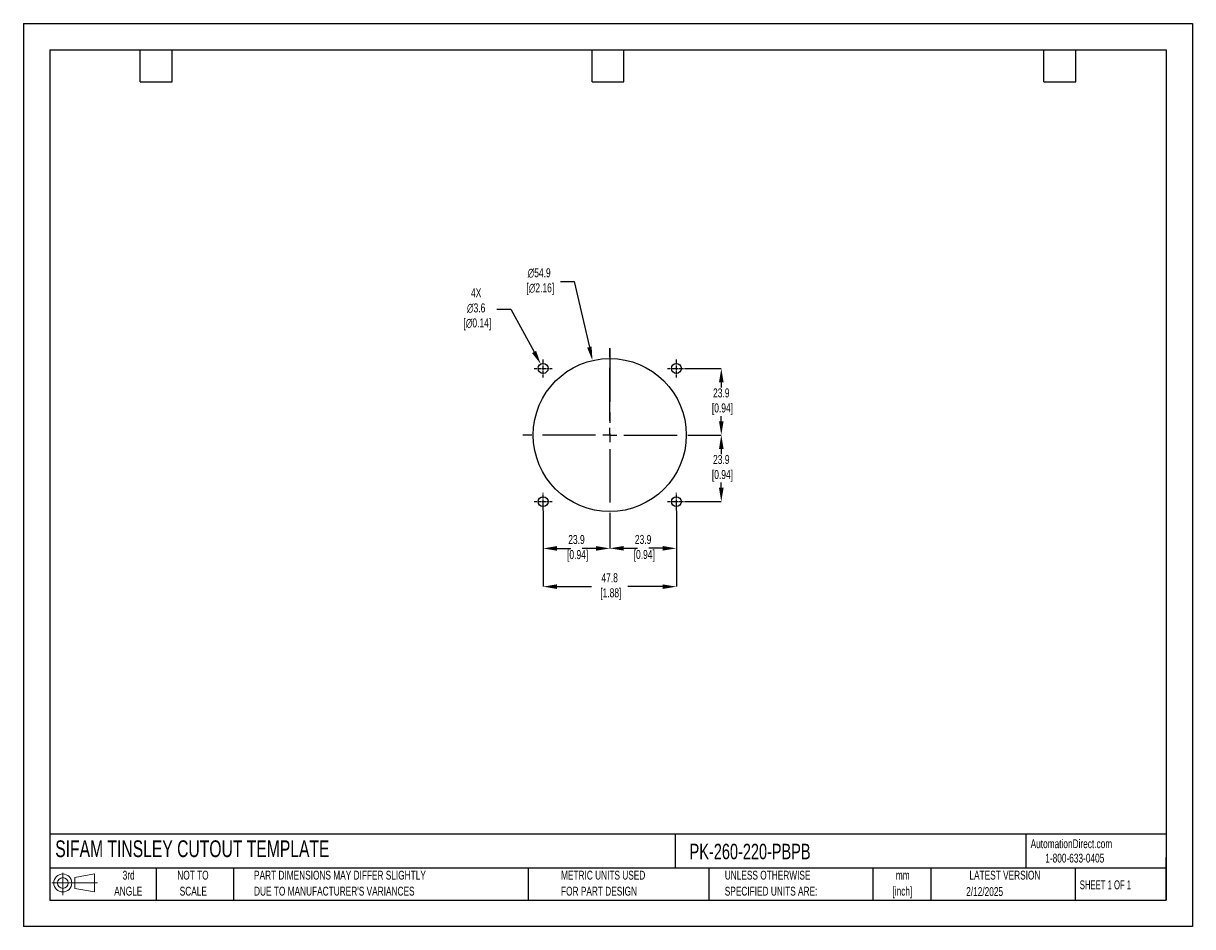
# Model space of a CAD drawing. Header units: millimetres. Extents: x 0 to 419, y 0 to 324.
import ezdxf

# ---------------------------------------------------------------- set-up
doc = ezdxf.new("R2010")
doc.units = ezdxf.units.MM
doc.header["$LTSCALE"] = 1.5
doc.header["$PDSIZE"] = -1
doc.linetypes.add('CENTERX2', pattern=[20.32, 12.7, -2.54, 2.54, -2.54])
for name, color, linetype in [('1', 7, 'Continuous'), ('CENTER', 40, 'CENTERX2'), ('SLD-DEFPOINTS', 7, 'Continuous')]:
    doc.layers.add(name, color=color, linetype=linetype)
doc.layers.add('DIMENSIONS', color=140, linetype='Continuous', lineweight=25)
doc.layers.add('TEXT', color=140, linetype='Continuous', lineweight=25)
doc.styles.add('SLDTEXTSTYLE0', font='TXT', dxfattribs={"width": 0.7})
doc.styles.add('SLDTEXTSTYLE1', font='TXT', dxfattribs={"width": 0.65})
doc.dimstyles.new('SLDDIMSTYLE0', dxfattribs={"dimtxt": 3.237012, "dimasz": 4.953, "dimexe": 0, "dimexo": 0.0625, "dimgap": 0.809253, "dimtad": 0, "dimtih": 1, "dimtoh": 1, "dimrnd": 1e-09, "dimzin": 12, "dimdsep": 46, "dimtxsty": 'SLDTEXTSTYLE0', "dimsah": 1, "dimcen": 0, "dimadec": 0, "dimazin": 3, "dimtfac": 1, "dimtofl": 0, "dimtmove": 0, "dimatfit": 3, "dimfxl": 0, "dimfrac": 2, "dimtolj": 1, "dimtzin": 12, "dimarcsym": 0})

# ---------------------------------------------------------------- blocks, each defined once
blk = doc.blocks.new('Block11')
at = {"color": 7, "linetype": 'Continuous', "lineweight": 18}
for p, q in [((0, 4.32), (16.31, 4.32)), ((3.88, 7.97), (3.88, 0)), ((8.22, 6.25), (15.26, 7.55)), ((8.22, 2.39), (8.22, 6.25)), ((15.26, 7.55), (15.26, 1.1)), ((8.22, 2.39), (15.26, 1.1))]:
    blk.add_line(p, q, dxfattribs=at)
for radius in [3.23, 1.93]:
    blk.add_circle((3.88, 4.32), radius, dxfattribs=at)
blk = doc.blocks.new('Block12')
at = {"layer": 'SLD-DEFPOINTS'}
blk.add_blockref('Block11', (0, 0), dxfattribs=at)
blk = doc.blocks.new('SW_NOTE_0_1')
at = {"layer": 'TEXT', "color": 0, "linetype": 'CENTERX2', "lineweight": 18, "char_height": 3.175, "attachment_point": 2, "style": 'SLDTEXTSTYLE0'}
for s, insert in [('mm', (4.27, 4.09)), ('[inch]', (4.14, -1.64))]:
    blk.add_mtext(s, dxfattribs=dict(at, insert=insert))
blk = doc.blocks.new('SW_NOTE_0_2')
at = {"layer": 'TEXT', "color": 0, "linetype": 'CENTERX2', "lineweight": 18, "char_height": 3.175, "attachment_point": 1, "style": 'SLDTEXTSTYLE0'}
for s, insert in [('UNLESS OTHERWISE', (0, 4.09)), ('SPECIFIED UNITS ARE:', (0, -1.64))]:
    blk.add_mtext(s, dxfattribs=dict(at, insert=insert))
blk = doc.blocks.new('SW_NOTE_0_3')
at = {"layer": 'TEXT', "color": 0, "linetype": 'CENTERX2', "lineweight": 18, "char_height": 3.175, "attachment_point": 1, "style": 'SLDTEXTSTYLE0'}
for s, insert in [('PART DIMENSIONS MAY DIFFER SLIGHTLY', (0, 4.09)), ("DUE TO MANUFACTURER'S VARIANCES", (0, -1.64))]:
    blk.add_mtext(s, dxfattribs=dict(at, insert=insert))
blk = doc.blocks.new('SW_NOTE_0_4')
at = {"layer": 'TEXT', "color": 0, "linetype": 'CENTERX2', "lineweight": 18, "char_height": 3.175, "attachment_point": 2, "style": 'SLDTEXTSTYLE0'}
for s, insert in [('NOT TO', (7.89, 4.09)), ('SCALE', (8.03, -1.64))]:
    blk.add_mtext(s, dxfattribs=dict(at, insert=insert))
blk = doc.blocks.new('SW_NOTE_0_5')
at = {"layer": 'TEXT', "color": 0, "linetype": 'CENTERX2', "lineweight": 18, "char_height": 3.175, "attachment_point": 2, "style": 'SLDTEXTSTYLE0'}
for s, insert in [('3rd', (3.47, 4.09)), ('ANGLE', (3.33, -1.64))]:
    blk.add_mtext(s, dxfattribs=dict(at, insert=insert))
blk = doc.blocks.new('SW_NOTE_0_6')
at = {"layer": 'TEXT', "color": 0, "linetype": 'CENTERX2', "lineweight": 18, "char_height": 3.175, "attachment_point": 1, "style": 'SLDTEXTSTYLE0'}
for s, insert in [('METRIC UNITS USED', (0, 4.09)), ('FOR PART DESIGN', (0, -1.64))]:
    blk.add_mtext(s, dxfattribs=dict(at, insert=insert))
blk = doc.blocks.new('SW_CENTERMARKSYMBOL_0')
at = {"layer": 'CENTER', "color": 0}
for p, q in [((0, 5.08), (0, 31.2)), ((-5.08, 0), (-31.2, 0)), ((0, 0), (-2.54, 0)), ((0, 0), (0, 2.54)), ((0, 0), (0, -2.54)), ((0, 0), (2.54, 0)), ((5.08, 0), (31.2, 0)), ((0, -5.08), (0, -31.2))]:
    blk.add_line(p, q, dxfattribs=at)
blk = doc.blocks.new('*D21')
at = {"layer": 'Defpoints', "color": 0}
for p in [(234.07, 149.18), (210.19, 145.06), (234.07, 135.64)]:
    blk.add_point(p, dxfattribs=at)
at = {"layer": 'DIMENSIONS', "color": 0, "lineweight": -2}
for p, q in [((234.07, 149.12), (234.07, 135.64)), ((210.19, 145), (210.19, 135.64)), ((215.14, 135.64), (220.09, 135.64)), ((229.11, 135.64), (224.16, 135.64))]:
    blk.add_line(p, q, dxfattribs=at)
at = {"layer": 'DIMENSIONS', "color": 0}
for points in [[(215.14, 136.47), (215.14, 134.82), (210.19, 135.64)], [(229.11, 136.47), (229.11, 134.82), (234.07, 135.64)]]:
    blk.add_solid(points, dxfattribs=at)
at = {"layer": 'DIMENSIONS', "color": 0, "insert": (222.13, 135.64), "char_height": 3.237, "attachment_point": 5, "style": 'SLDTEXTSTYLE0'}
blk.add_mtext('\\A1;23.9\\P [0.94]', dxfattribs=at)
blk = doc.blocks.new('*D22')
at = {"layer": 'Defpoints', "color": 0}
for p in [(186.31, 149.18), (234.07, 149.18), (234.07, 121.9)]:
    blk.add_point(p, dxfattribs=at)
at = {"layer": 'DIMENSIONS', "color": 0, "lineweight": -2}
for p, q in [((186.31, 149.12), (186.31, 121.9)), ((234.07, 149.12), (234.07, 121.9)), ((191.26, 121.9), (203.67, 121.9)), ((229.11, 121.9), (216.62, 121.9))]:
    blk.add_line(p, q, dxfattribs=at)
at = {"layer": 'DIMENSIONS', "color": 0}
for points in [[(191.26, 122.72), (191.26, 121.07), (186.31, 121.9)], [(229.11, 122.72), (229.11, 121.07), (234.07, 121.9)]]:
    blk.add_solid(points, dxfattribs=at)
at = {"layer": 'DIMENSIONS', "color": 0, "insert": (210.15, 121.9), "char_height": 3.237, "attachment_point": 5, "style": 'SLDTEXTSTYLE0'}
blk.add_mtext('\\A1;47.8\\P [1.88]', dxfattribs=at)
blk = doc.blocks.new('*D23')
at = {"layer": 'Defpoints', "color": 0}
for p in [(241.38, 176.25), (237.26, 152.37), (250.16, 152.37)]:
    blk.add_point(p, dxfattribs=at)
at = {"layer": 'DIMENSIONS', "color": 0, "lineweight": -2}
for p, q in [((241.44, 176.25), (250.16, 176.25)), ((250.16, 171.3), (250.16, 169.44)), ((250.16, 157.33), (250.16, 159.19)), ((237.32, 152.37), (250.16, 152.37))]:
    blk.add_line(p, q, dxfattribs=at)
at = {"layer": 'DIMENSIONS', "color": 0}
for points in [[(249.34, 171.3), (250.99, 171.3), (250.16, 176.25)], [(249.34, 157.33), (250.99, 157.33), (250.16, 152.37)]]:
    blk.add_solid(points, dxfattribs=at)
at = {"layer": 'DIMENSIONS', "color": 0, "insert": (250.16, 164.31), "char_height": 3.237, "attachment_point": 5, "style": 'SLDTEXTSTYLE0'}
blk.add_mtext('\\A1;23.9\\P [0.94]', dxfattribs=at)
blk = doc.blocks.new('*D24')
at = {"layer": 'Defpoints', "color": 0}
for p in [(237.26, 200.13), (241.38, 176.25), (250.16, 176.25)]:
    blk.add_point(p, dxfattribs=at)
at = {"layer": 'DIMENSIONS', "color": 0, "lineweight": -2}
for p, q in [((237.32, 200.13), (250.16, 200.13)), ((250.16, 195.18), (250.16, 193.32)), ((250.16, 181.21), (250.16, 183.07)), ((241.44, 176.25), (250.16, 176.25))]:
    blk.add_line(p, q, dxfattribs=at)
at = {"layer": 'DIMENSIONS', "color": 0}
for points in [[(249.34, 195.18), (250.99, 195.18), (250.16, 200.13)], [(249.34, 181.21), (250.99, 181.21), (250.16, 176.25)]]:
    blk.add_solid(points, dxfattribs=at)
at = {"layer": 'DIMENSIONS', "color": 0, "insert": (250.16, 188.19), "char_height": 3.237, "attachment_point": 5, "style": 'SLDTEXTSTYLE0'}
blk.add_mtext('\\A1;23.9\\P [0.94]', dxfattribs=at)
blk = doc.blocks.new('*D25')
at = {"layer": 'Defpoints', "color": 0}
for p in [(186.31, 149.18), (210.19, 145.06), (186.31, 135.61)]:
    blk.add_point(p, dxfattribs=at)
at = {"layer": 'DIMENSIONS', "color": 0, "lineweight": -2}
for p, q in [((186.31, 149.12), (186.31, 135.61)), ((210.19, 145), (210.19, 135.61)), ((191.26, 135.61), (196.21, 135.61)), ((205.23, 135.61), (200.28, 135.61))]:
    blk.add_line(p, q, dxfattribs=at)
at = {"layer": 'DIMENSIONS', "color": 0}
for points in [[(191.26, 136.43), (191.26, 134.78), (186.31, 135.61)], [(205.23, 136.43), (205.23, 134.78), (210.19, 135.61)]]:
    blk.add_solid(points, dxfattribs=at)
at = {"layer": 'DIMENSIONS', "color": 0, "insert": (198.25, 135.61), "char_height": 3.237, "attachment_point": 5, "style": 'SLDTEXTSTYLE0'}
blk.add_mtext('\\A1;23.9\\P [0.94]', dxfattribs=at)
blk = doc.blocks.new('*D26')
at = {"layer": 'Defpoints', "color": 0}
for p in [(203.99, 202.98), (216.38, 149.53)]:
    blk.add_point(p, dxfattribs=at)
at = {"layer": 'DIMENSIONS', "color": 0, "lineweight": -2}
for p, q in [((192.49, 231.25), (197.44, 231.25)), ((197.44, 231.25), (202.88, 207.8))]:
    blk.add_line(p, q, dxfattribs=at)
at = {"layer": 'DIMENSIONS', "color": 0}
blk.add_solid([(203.68, 207.99), (202.07, 207.62), (203.99, 202.98)], dxfattribs=at)
at = {"layer": 'DIMENSIONS', "color": 0, "insert": (184.88, 231.25), "char_height": 3.237, "attachment_point": 5, "style": 'SLDTEXTSTYLE0'}
blk.add_mtext('\\A1;∅54.9\\P [∅2.16]', dxfattribs=at)
blk = doc.blocks.new('*D27')
at = {"layer": 'Defpoints', "color": 0}
for p in [(185.45, 201.69), (187.16, 198.57)]:
    blk.add_point(p, dxfattribs=at)
at = {"layer": 'DIMENSIONS', "color": 0, "lineweight": -2}
for p, q in [((169.72, 221.36), (174.67, 221.36)), ((174.67, 221.36), (183.07, 206.04))]:
    blk.add_line(p, q, dxfattribs=at)
at = {"layer": 'DIMENSIONS', "color": 0}
blk.add_solid([(183.79, 206.43), (182.34, 205.64), (185.45, 201.69)], dxfattribs=at)
at = {"layer": 'DIMENSIONS', "color": 0, "insert": (162.3, 221.36), "char_height": 3.237, "attachment_point": 5, "style": 'SLDTEXTSTYLE0'}
blk.add_mtext('\\A1;4X\\P∅3.6\\P [∅0.14]', dxfattribs=at)

msp = doc.modelspace()

# ---------------------------------------------------------------- linework, layer by layer
at = {"color": 7, "linetype": 'Continuous'}
for p, q in [((0, 323.85), (0, 0)), ((0, 323.85), (419.1, 323.85)), ((419.1, 323.85), (419.1, 0)), ((419.1, 0), (0, 0))]:
    msp.add_line(p, q, dxfattribs=at)
at = {"layer": '1', "color": 1, "linetype": 'Continuous'}
for centre, radius in [((210.19, 176.25), 27.43), ((186.31, 200.13), 1.78), ((234.07, 200.13), 1.78), ((186.31, 152.37), 1.78), ((234.07, 152.37), 1.78)]:
    msp.add_circle(centre, radius, dxfattribs=at)
at = {"layer": 'CENTER'}
msp.add_line((210.19, 207.25), (210.19, 176.25), dxfattribs=at)
at = {"layer": 'CENTER', "ltscale": 0.05}
for p, q in [((186.31, 196.94), (186.31, 203.32)), ((234.07, 196.94), (234.07, 203.32)), ((183.12, 200.13), (189.5, 200.13)), ((230.88, 200.13), (237.26, 200.13)), ((186.31, 149.18), (186.31, 155.56)), ((234.07, 149.18), (234.07, 155.56)), ((183.12, 152.37), (189.5, 152.37)), ((230.88, 152.37), (237.26, 152.37))]:
    msp.add_line(p, q, dxfattribs=at)
at = {"layer": 'TEXT'}
for p, q in [((9.52, 314.32), (409.57, 314.32)), ((9.52, 314.32), (9.52, 9.52)), ((41.91, 302.89), (41.91, 314.32)), ((53.34, 302.89), (53.34, 314.32)), ((203.83, 302.89), (203.83, 314.32)), ((215.26, 302.89), (215.26, 314.32)), ((365.76, 302.89), (365.76, 314.32)), ((377.19, 302.89), (377.19, 314.32)), ((409.57, 314.32), (409.57, 9.52)), ((41.91, 302.89), (53.34, 302.89)), ((203.83, 302.89), (215.26, 302.89)), ((365.76, 302.89), (377.19, 302.89)), ((409.57, 33.19), (9.52, 33.19)), ((233.64, 33.19), (233.64, 20.95)), ((359.36, 33.19), (359.36, 20.95)), ((409.57, 9.52), (409.57, 24.77)), ((409.57, 20.95), (9.52, 20.95)), ((47.62, 20.95), (47.62, 9.52)), ((75.32, 20.95), (75.32, 9.52)), ((180.97, 20.95), (180.97, 9.52)), ((245.67, 20.95), (245.67, 9.52)), ((304.54, 20.95), (304.54, 9.52)), ((325.22, 20.95), (325.22, 9.52)), ((377.02, 20.95), (377.02, 9.52)), ((9.52, 9.52), (409.57, 9.52))]:
    msp.add_line(p, q, dxfattribs=at)

# ---------------------------------------------------------------- block references
at = {"layer": 'CENTER'}
msp.add_blockref('SW_CENTERMARKSYMBOL_0', (210.19, 176.25), dxfattribs=at)
at = {"layer": 'SLD-DEFPOINTS'}
msp.add_blockref('Block12', (10.26, 11.33), dxfattribs=at)
at = {"layer": 'TEXT', "linetype": 'CENTERX2', "lineweight": 18}
for name, p in [('SW_NOTE_0_5', (34.27, 15.95)), ('SW_NOTE_0_4', (52.89, 15.95)), ('SW_NOTE_0_3', (82.68, 15.95)), ('SW_NOTE_0_6', (192.72, 15.95)), ('SW_NOTE_0_2', (251.41, 15.95)), ('SW_NOTE_0_1', (310.93, 15.95))]:
    msp.add_blockref(name, p, dxfattribs=at)

# ---------------------------------------------------------------- texts
at = {"layer": 'TEXT', "linetype": 'CENTERX2', "lineweight": 25, "attachment_point": 1, "style": 'SLDTEXTSTYLE0'}
for s, insert, char_height in [('SIFAM TINSLEY CUTOUT TEMPLATE', (11.42, 30.93), 6), ('PK-260-220-PBPB', (238.81, 29.71), 5.5562)]:
    msp.add_mtext(s, dxfattribs=dict(at, insert=insert, char_height=char_height))
at = {"layer": 'TEXT', "linetype": 'CENTERX2', "lineweight": 18, "char_height": 3.175}
for s, insert, attachment_point, style in [('AutomationDirect.com', (361.04, 31.31), 1, 'SLDTEXTSTYLE0'), ('1-800-633-0405', (366.29, 26.16), 1, 'SLDTEXTSTYLE0'), ('LATEST VERSION', (351.83, 20.05), 2, 'SLDTEXTSTYLE0'), ('2/12/2025', (344.55, 14.16), 2, 'SLDTEXTSTYLE0'), ('SHEET 1 OF 1', (378.66, 16.58), 1, 'SLDTEXTSTYLE1')]:
    msp.add_mtext(s, dxfattribs=dict(at, insert=insert, attachment_point=attachment_point, style=style))

# ---------------------------------------------------------------- dimensions: what is measured, and where the dimension line sits
at = {"layer": 'DIMENSIONS'}
for p1, p2, text, picture, middle in [((216.38, 149.53), (203.99, 202.98), '<>\\P[]', '*D26', (184.88, 231.25)), ((187.16, 198.57), (185.45, 201.69), '4X\\P<>\\P[]', '*D27', (162.3, 221.36))]:
    dim = msp.add_diameter_dim_2p(p1=p1, p2=p2, text=text, dimstyle='SLDDIMSTYLE0', override={"dimdec": 1}, dxfattribs=at)
    dim.commit()
    dim.dimension.update_dxf_attribs({"geometry": picture, "text_midpoint": middle, "dimtype": 163})
for base, p1, p2, picture, middle in [((250.16, 176.25), (237.26, 200.13), (241.38, 176.25), '*D24', (250.16, 188.19)), ((250.16, 152.37), (241.38, 176.25), (237.26, 152.37), '*D23', (250.16, 164.31))]:
    dim = msp.add_linear_dim(base=base, p1=p1, p2=p2, angle=90, text='<>\\P[]', dimstyle='SLDDIMSTYLE0', override={"dimdec": 1}, dxfattribs=at)
    dim.commit()
    dim.dimension.update_dxf_attribs({"geometry": picture, "text_midpoint": middle})
dim = msp.add_linear_dim(base=(234.07, 121.9), p1=(186.31, 149.18), p2=(234.07, 149.18), text='<>\\P[]', dimstyle='SLDDIMSTYLE0', override={"dimdec": 1}, dxfattribs=at)
dim.commit()
dim.dimension.update_dxf_attribs({"geometry": '*D22', "text_midpoint": (210.15, 121.9), "dimtype": 160})
for base, p2, picture, middle in [((186.31, 135.61), (186.31, 149.18), '*D25', (198.25, 135.61)), ((234.07, 135.64), (234.07, 149.18), '*D21', (222.13, 135.64))]:
    dim = msp.add_linear_dim(base=base, p1=(210.19, 145.06), p2=p2, text='<>\\P[]', dimstyle='SLDDIMSTYLE0', override={"dimdec": 1}, dxfattribs=at)
    dim.commit()
    dim.dimension.update_dxf_attribs({"geometry": picture, "text_midpoint": middle})

doc.saveas('drawing.dxf')
